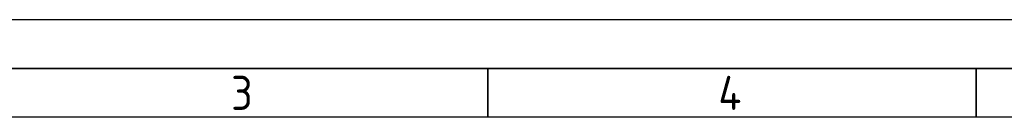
# Model space of a CAD drawing. Header units: millimetres. Extents: x -197461 to 862495, y -970068 to 63888.
# Tile 36 of 205: x -124711 to -111030, y -604695 to -603338. Entities that reach past the tile are written whole.
import ezdxf

# ---------------------------------------------------------------- set-up
doc = ezdxf.new("R2010")
doc.units = ezdxf.units.MM
doc.layers.add('Rasējuma lapa', color=7, linetype='CONTINUOUS')
doc.styles.add('ISO', font='iso')

# ---------------------------------------------------------------- blocks, each defined once
blk = doc.blocks.new('A2_L')
at = {"layer": 'Rasējuma lapa'}
blk.add_line((0, 420), (-594, 420), dxfattribs=at)
at = {"layer": 'Rasējuma lapa', "lineweight": 35}
for p, q in [((-5, 415), (-579, 415)), ((-442, 410), (-442, 415)), ((-392, 410), (-392, 415))]:
    blk.add_line(p, q, dxfattribs=at)
at = {"layer": 'Rasējuma lapa', "lineweight": 30}
blk.add_line((-10, 410), (-574, 410), dxfattribs=at)
at = {"layer": 'Rasējuma lapa', "style": 'ISO'}
for s, p in [('3', (-468.3, 410.75)), ('4', (-418.4, 410.75))]:
    blk.add_text(s, height=3.5, dxfattribs=at).set_placement(p)
blk = doc.blocks.new('*U1293')
at = {"layer": 'Rasējuma lapa'}
blk.add_blockref('A2_L', (0, 0), dxfattribs=at)

msp = doc.modelspace()

# ---------------------------------------------------------------- block references
at = {"layer": 'Rasējuma lapa', "xscale": 135.6730224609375, "yscale": 135.6730224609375, "zscale": 135.6730224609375}
msp.add_blockref('*U1293', (-58237.88142, -660320.55735), dxfattribs=at)

doc.saveas('drawing.dxf')
